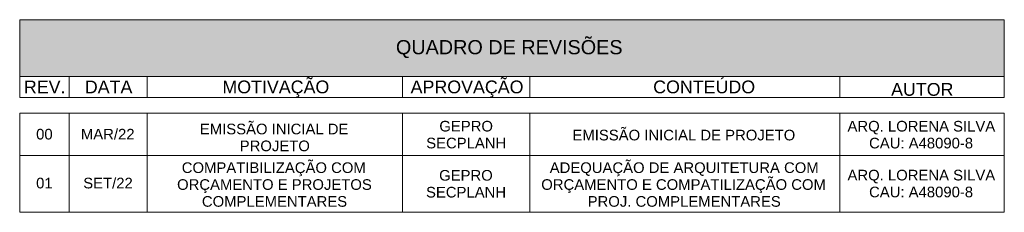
# Model space of a CAD drawing. Header units: metres. Extents: x -14.5 to 21.1, y -19.1 to 7.7.
# Tile 99 of 103: x 9.7 to 16.6, y 6.4 to 7.7. Entities that reach past the tile are written whole.
import ezdxf

# ---------------------------------------------------------------- set-up
doc = ezdxf.new("R2010")
doc.units = ezdxf.units.M
doc.layers.add('A-DETL', color=7, linetype='Continuous', lineweight=5, true_color=0x00a600)
doc.layers.add('A-DETL-GENF', color=7, linetype='Continuous', lineweight=5)
doc.layers.add('G-ANNO-TEXT', color=7, linetype='Continuous', lineweight=9)
doc.styles.add('Arial_3', font='arial.ttf', dxfattribs={"height": 0.1})
doc.styles.add('Arial_4', font='arial.ttf', dxfattribs={"height": 0.075})
doc.styles.add('Arial_5', font='arial.ttf', dxfattribs={"height": 0.09})

msp = doc.modelspace()

# ---------------------------------------------------------------- hatches: boundary and pattern name
at = {"layer": 'A-DETL-GENF', "true_color": 0xb6b6b6}
msp.add_hatch(color=253, dxfattribs=at).paths.add_polyline_path([(16.6078, 7.311), (16.6078, 7.711), (9.6616, 7.711), (9.6616, 7.311)])

# ---------------------------------------------------------------- linework, layer by layer
at = {"layer": 'A-DETL', "color": 7}
for p, q in [((16.6078, 7.711), (9.6616, 7.711)), ((9.6616, 7.711), (9.6616, 7.311)), ((16.6078, 7.311), (16.6078, 7.711)), ((9.6616, 7.311), (16.6078, 7.311)), ((9.6616, 7.311), (9.6616, 7.161)), ((9.6616, 7.311), (16.6078, 7.311)), ((10.0116, 7.161), (10.0116, 7.311)), ((10.5616, 7.161), (10.5616, 7.311)), ((12.3616, 7.311), (12.3616, 7.161)), ((13.2616, 7.311), (13.2616, 7.161)), ((15.4478, 7.311), (15.4478, 7.161)), ((16.6078, 7.311), (16.6078, 7.161)), ((9.6616, 7.161), (16.6078, 7.161)), ((9.6616, 7.0522), (16.6078, 7.0522)), ((9.6616, 7.0522), (9.6616, 6.3522)), ((10.0116, 7.0522), (10.0116, 6.3522)), ((10.5616, 7.0522), (10.5616, 6.3522)), ((12.3616, 7.0522), (12.3616, 6.3522)), ((13.2616, 7.0522), (13.2616, 6.3522)), ((15.4478, 7.0522), (15.4478, 6.3522)), ((16.6078, 7.0522), (16.6078, 6.3522)), ((9.6616, 6.7522), (16.6078, 6.7522)), ((9.6616, 6.3522), (16.6078, 6.3522))]:
    msp.add_line(p, q, dxfattribs=at)

# ---------------------------------------------------------------- texts
at = {"layer": 'G-ANNO-TEXT', "attachment_point": 1}
for s, insert, char_height, width, style in [('QUADRO DE REVISÕES', (12.3157, 7.5672), 0.1, 1.97616, 'Arial_3'), ('MOTIVAÇÃO', (11.0915, 7.2818), 0.09, 0.893882, 'Arial_5'), ('APROVAÇÃO', (12.4194, 7.2818), 0.09, 0.95, 'Arial_5'), ('CONTEÚDO', (14.1306, 7.2818), 0.09, 0.857806, 'Arial_5'), ('REV.', (9.6911, 7.2818), 0.09, 0.348734, 'Arial_5'), ('DATA', (10.1213, 7.2818), 0.09, 0.400844, 'Arial_5'), ('AUTOR', (15.8091, 7.2643), 0.09, 0.525105, 'Arial_5'), ('MAR/22', (10.0934, 6.941), 0.075, 0.464979, 'Arial_4'), ('EMISSÃO INICIAL DE ', (10.9328, 6.9773), 0.075, 1.314768, 'Arial_4'), ('GEPRO', (12.6221, 6.9973), 0.075, 0.46097, 'Arial_4'), ('EMISSÃO INICIAL DE PROJETO', (13.5614, 6.9345), 0.075, 1.916033, 'Arial_4'), ('ARQ. LORENA SILVA', (15.5015, 6.9971), 0.075, 1.270675, 'Arial_4'), ('00', (9.7776, 6.941), 0.075, 0.144304, 'Arial_4'), ('SECPLANH', (12.5295, 6.8783), 0.075, 0.685443, 'Arial_4'), ('CAU: A48090-8', (15.6537, 6.878), 0.075, 0.901898, 'Arial_4'), ('PROJETO', (11.2139, 6.8583), 0.075, 0.601266, 'Arial_4'), ('COMPATIBILIZAÇÃO COM ', (10.8049, 6.7046), 0.075, 1.623417, 'Arial_4'), ('ADEQUAÇÃO DE ARQUITETURA COM ', (13.4007, 6.7046), 0.075, 2.344936, 'Arial_4'), ('SET/22', (10.11, 6.596), 0.075, 0.424894, 'Arial_4'), ('GEPRO', (12.6206, 6.6506), 0.075, 0.46097, 'Arial_4'), ('ORÇAMENTO E COMPATILIZAÇÃO COM ', (13.3411, 6.5856), 0.075, 2.48924, 'Arial_4'), ('ARQ. LORENA SILVA', (15.5015, 6.6521), 0.075, 1.270675, 'Arial_4'), ('01', (9.7776, 6.596), 0.075, 0.144304, 'Arial_4'), ('ORÇAMENTO E PROJETOS ', (10.7719, 6.5856), 0.075, 1.707594, 'Arial_4'), ('SECPLANH', (12.528, 6.5316), 0.075, 0.685443, 'Arial_4'), ('CAU: A48090-8', (15.6537, 6.533), 0.075, 0.901898, 'Arial_4'), ('COMPLEMENTARES', (10.9471, 6.4665), 0.075, 1.246624, 'Arial_4'), ('PROJ. COMPLEMENTARES', (13.6686, 6.4665), 0.075, 1.659493, 'Arial_4')]:
    msp.add_mtext(s, dxfattribs=dict(at, insert=insert, char_height=char_height, width=width, style=style))

doc.saveas('drawing.dxf')
